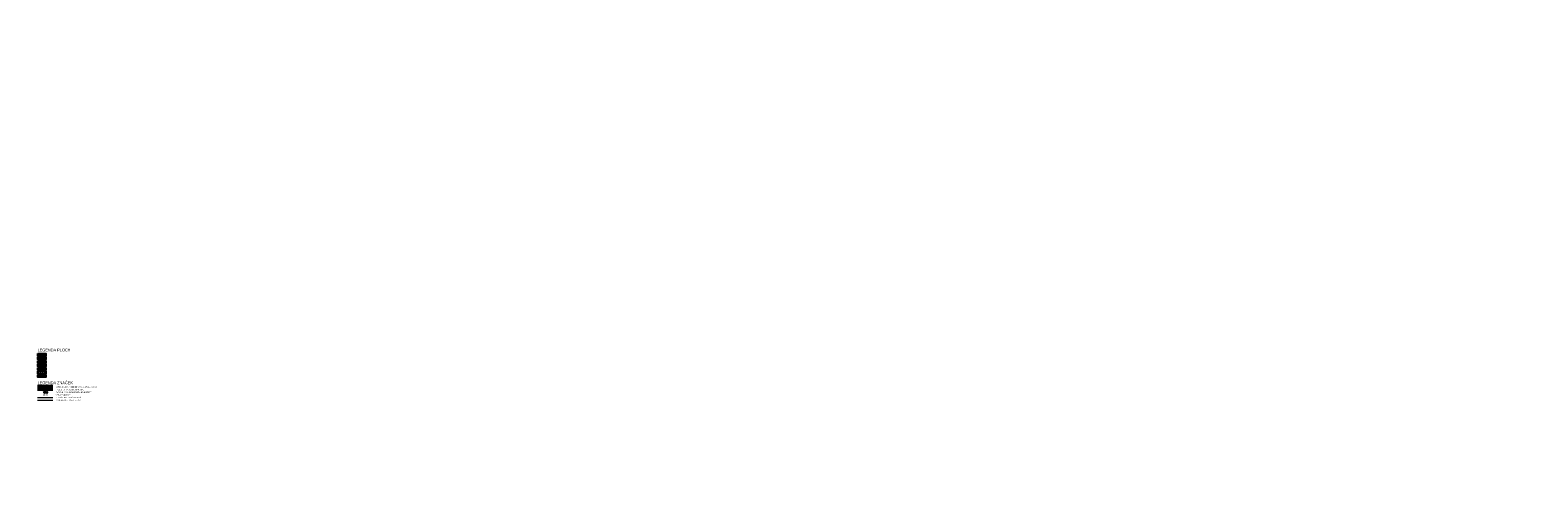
# Model space of a CAD drawing. Header units: millimetres. Extents: x -594446 to -568348, y -1168850 to -1168131.
# Tile 17 of 17: x -593288 to -593021, y -1168358 to -1168279. Entities that reach past the tile are written whole.
import ezdxf
from ezdxf.enums import TextEntityAlignment as Align

# ---------------------------------------------------------------- set-up
doc = ezdxf.new("R2010")
doc.units = ezdxf.units.MM
doc.linetypes.add('DASHED', pattern=[19.05, 12.7, -6.35])
for name, color, linetype, lineweight in [('taf katastr', 5, 'Continuous', 25), ('taf katastr_objekty', 211, 'Continuous', 18), ('taf oploceni', 252, 'PLOTDRTO', 13), ('taf popis', 7, 'Continuous', 18), ('taf silna', 6, 'Continuous', 50)]:
    doc.layers.add(name, color=color, linetype=linetype, lineweight=lineweight)
for name, color, linetype, lineweight, true_color in [('taf katastr_popis_100', 7, 'Continuous', 13, 0x850085), ('taf nove', 7, 'Continuous', 25, 0xff0f0f), ('taf nove_plot', 7, 'PLOTDRTO', 13, 0xff0f0f), ('taf plocha_nový stav', 7, 'Continuous', 20, 0xfedfd7), ('taf plocha_zelené plochy', 7, 'Continuous', 20, 0xdeff7a), ('taf plocha_zpevněné plochy', 7, 'Continuous', 20, 0xf7eb6e), ('taf plocha_šraf', 7, 'Continuous', 20, 0xfc9379)]:
    doc.layers.add(name, color=color, linetype=linetype, lineweight=lineweight, true_color=true_color)
doc.styles.add('narow', font='ARIALN.TTF')
doc.styles.add('STANDARD_NAROW', font='ARIALN.TTF')
doc.styles.add('TE', font='simplex.shx', dxfattribs={"width": 0.8})
doc.linetypes.add('PLOTDRTO', pattern='A,5,[95,civil.shx,S=1,R=0,X=0,Y=0],10,[95,civil.shx,S=1,R=180,X=0,Y=0],5', length=20)

msp = doc.modelspace()

# ---------------------------------------------------------------- hatches: boundary and pattern name
at = {"layer": 'taf katastr_objekty', "true_color": 0xf2f2f2}
msp.add_hatch(color=7, dxfattribs=at).paths.add_polyline_path([(-593285.728, -1168340.092), (-593287.137, -1168340.092), (-593287.137, -1168340.526), (-593285.728, -1168340.526)])
at = {"layer": 'taf plocha_nový stav'}
msp.add_hatch(color=256, dxfattribs=at).paths.add_polyline_path([(-593285.728, -1168336.344), (-593287.137, -1168336.344), (-593287.137, -1168336.778), (-593285.728, -1168336.778)])
at = {"layer": 'taf plocha_zelené plochy'}
h = msp.add_hatch(dxfattribs=at)
h.set_pattern_fill('GRASS', color=256, scale=0.3, style=0)
h.set_pattern_definition([(90, (16586.1704, -17938.03067), (-0.2121320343, 0.2121320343), [0.05625, -0.3680140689]), (45, (16586.1704, -17938.03067), (-0.212132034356, 0.212132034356), [0.05625, -0.24375]), (135, (16586.1704, -17938.03067), (-0.212132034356, -0.212132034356), [0.05625, -0.24375])])
h.paths.add_polyline_path([(-593285.728, -1168338.843), (-593287.137, -1168338.843), (-593287.137, -1168339.277), (-593285.728, -1168339.277)])
at = {"layer": 'taf plocha_zpevněné plochy'}
for points in [[(-593285.728, -1168336.969), (-593287.137, -1168336.969), (-593287.137, -1168337.403), (-593285.728, -1168337.403)], [(-593285.728, -1168337.593), (-593287.137, -1168337.593), (-593287.137, -1168338.027), (-593285.728, -1168338.027)], [(-593285.728, -1168338.218), (-593287.137, -1168338.218), (-593287.137, -1168338.652), (-593285.728, -1168338.652)]]:
    msp.add_hatch(color=256, dxfattribs=at).paths.add_polyline_path(points)
at = {"layer": 'taf plocha_šraf'}
h = msp.add_hatch(dxfattribs=at)
h.set_pattern_fill('ANSI31', color=256, angle=315, style=0)
h.set_pattern_definition([(0, (16586.1704, -17938.03067), (3e-17, 0.125), [])])
h.paths.add_polyline_path([(-593285.728, -1168337.593), (-593287.137, -1168337.593), (-593287.137, -1168338.027), (-593285.728, -1168338.027)])
h = msp.add_hatch(dxfattribs=at)
h.set_pattern_fill('AR-CONC', color=256, scale=0.1, angle=315, style=0)
h.set_pattern_definition([(5, (16586.1704, -17938.03067), (0.4628070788, -0.55155199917), [0.075, -0.825]), (310, (16586.1704, -17938.0307), (0.4337681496, 0.6299921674), [0.06, -0.66]), (55.4514, (16586.20896, -17938.0766), (0.8965752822, 0.07843946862), [0.06374019, -0.701142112]), (1.1842, (16586.3118, -17937.88925), (0.6376137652, -0.8716930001), [0.1125, -1.2375]), (51.6356, (16586.365, -17937.9619), (1.3497116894, 0.027899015), [0.095610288, -1.051713]), (306.1842, (16586.3118, -17937.8892), (1.3497116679, 0.0279000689), [0.09, -0.99]), (336, (16586.3472, -17937.9953), (0.13738247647, -0.70677157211), [0.075, -0.825]), (281, (16586.3472, -17937.9953), (0.6848084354, 0.34070859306), [0.06, -0.66]), (26.4514, (16586.3586, -17938.0542), (0.82219061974, -0.366063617), [0.06374019, -0.701142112]), (352.5, (16586.1704, -17938.03067), (0.243989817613, 0.226793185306), [0, -0.652, 0, -0.67, 0, -0.6625]), (322.5, (16586.1704, -17938.03067), (0.4649094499, 0.0928729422), [0, -0.382, 0, -0.637, 0, -0.2525]), (282.5, (16586.0127, -17937.87299), (0.361520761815, -0.39341816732), [0, -0.25, 0, -0.78, 0, -1.035]), (272.5, (16585.942, -17937.80227), (0.48315980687, -0.3415899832), [0, -0.325, 0, -0.518, 0, -0.735])])
h.paths.add_polyline_path([(-593285.728, -1168338.218), (-593287.137, -1168338.218), (-593287.137, -1168338.652), (-593285.728, -1168338.652)])
h = msp.add_hatch(dxfattribs=at)
h.set_pattern_fill('KAMEN', color=256, scale=0.1, angle=315, style=0)
h.set_pattern_definition([(0, (16586.1704, -17938.03067), (0.175, 0.2), [0.2, -0.15])])
h.paths.add_polyline_path([(-593285.728, -1168339.467), (-593287.137, -1168339.467), (-593287.137, -1168339.901), (-593285.728, -1168339.901)])

# ---------------------------------------------------------------- linework, layer by layer
at = {"layer": 'taf katastr'}
msp.add_line((-593287.174, -1168342.747), (-593284.457, -1168342.747), dxfattribs=at)
at = {"layer": 'taf katastr', "flags": 128}
msp.add_lwpolyline([(-593287.137, -1168340.092), (-593285.728, -1168340.092), (-593285.728, -1168340.526), (-593287.137, -1168340.526)], close=True, dxfattribs=at)
at = {"layer": 'taf nove'}
for points in [[(-593287.137, -1168336.344), (-593285.728, -1168336.344), (-593285.728, -1168336.778), (-593287.137, -1168336.778)], [(-593287.137, -1168336.969), (-593285.728, -1168336.969), (-593285.728, -1168337.403), (-593287.137, -1168337.403)], [(-593287.137, -1168337.593), (-593285.728, -1168337.593), (-593285.728, -1168338.027), (-593287.137, -1168338.027)], [(-593287.137, -1168338.218), (-593285.728, -1168338.218), (-593285.728, -1168338.652), (-593287.137, -1168338.652)], [(-593287.137, -1168338.843), (-593285.728, -1168338.843), (-593285.728, -1168339.277), (-593287.137, -1168339.277)], [(-593287.137, -1168339.467), (-593285.728, -1168339.467), (-593285.728, -1168339.901), (-593287.137, -1168339.901)]]:
    msp.add_lwpolyline(points, close=True, dxfattribs=at)
at = {"layer": 'taf nove_plot', "ltscale": 0.1}
msp.add_line((-593287.174, -1168344.596), (-593284.457, -1168344.596), dxfattribs=at)
at = {"layer": 'taf oploceni', "ltscale": 0.1}
msp.add_line((-593287.174, -1168344.134), (-593284.457, -1168344.134), dxfattribs=at)
at = {"layer": 'taf silna', "color": 171, "linetype": 'DASHED', "lineweight": 70, "true_color": 0x4271ff}
msp.add_line((-593287.174, -1168342.285), (-593284.457, -1168342.285), dxfattribs=at)

# ---------------------------------------------------------------- texts
at = {"layer": 'taf katastr_popis_100', "style": 'TE', "width": 0.8}
msp.add_text('1080', height=0.3, dxfattribs=at).set_placement((-593286.27, -1168343.209), align=Align.MIDDLE_LEFT)
at = {"layer": 'taf popis', "color": 0, "style": 'STANDARD_NAROW'}
for s, p in [('LEGENDA PLOCH', (-593287.174, -1168335.952)), ('LEGENDA ZNAČEK', (-593287.174, -1168341.761))]:
    msp.add_text(s, height=0.5, dxfattribs=at).set_placement(p)
at = {"layer": 'taf popis', "color": 1, "true_color": 0xff0f0f, "style": 'narow'}
msp.add_text('270.57', height=0.2, dxfattribs=at).set_placement((-593285.816, -1168343.672), align=Align.MIDDLE_CENTER)
at = {"layer": 'taf popis', "char_height": 0.2, "attachment_point": 4, "line_spacing_factor": 0.84, "style": 'STANDARD_NAROW'}
for s, insert in [('VÝŠKOPISNÉ BODY', (-593283.958, -1168343.672)), ('STÁVAJÍCÍ PLETIVOVÉ OPLOCENÍ', (-593283.958, -1168344.134)), ('DOTČENÉ ÚZEMÍ, POZEMEK PARC. Č. 1076/1 - 1435,0 m²', (-593283.958, -1168342.285)), ('HRANICE DLE KATASTRU NEMOVITOSTÍ', (-593283.958, -1168342.747)), ('PARCELNÍ ČÍSLA DLE KATASTRU NEMOVITOSTÍ', (-593283.958, -1168343.209)), ('NAVRŽENÉ PLETIVOVÉ OPLOCENÍ', (-593283.958, -1168344.596))]:
    msp.add_mtext_dynamic_manual_height_columns(s, width=11.2766, gutter_width=1, heights=[0], dxfattribs=dict(at, insert=insert))

doc.saveas('drawing.dxf')
